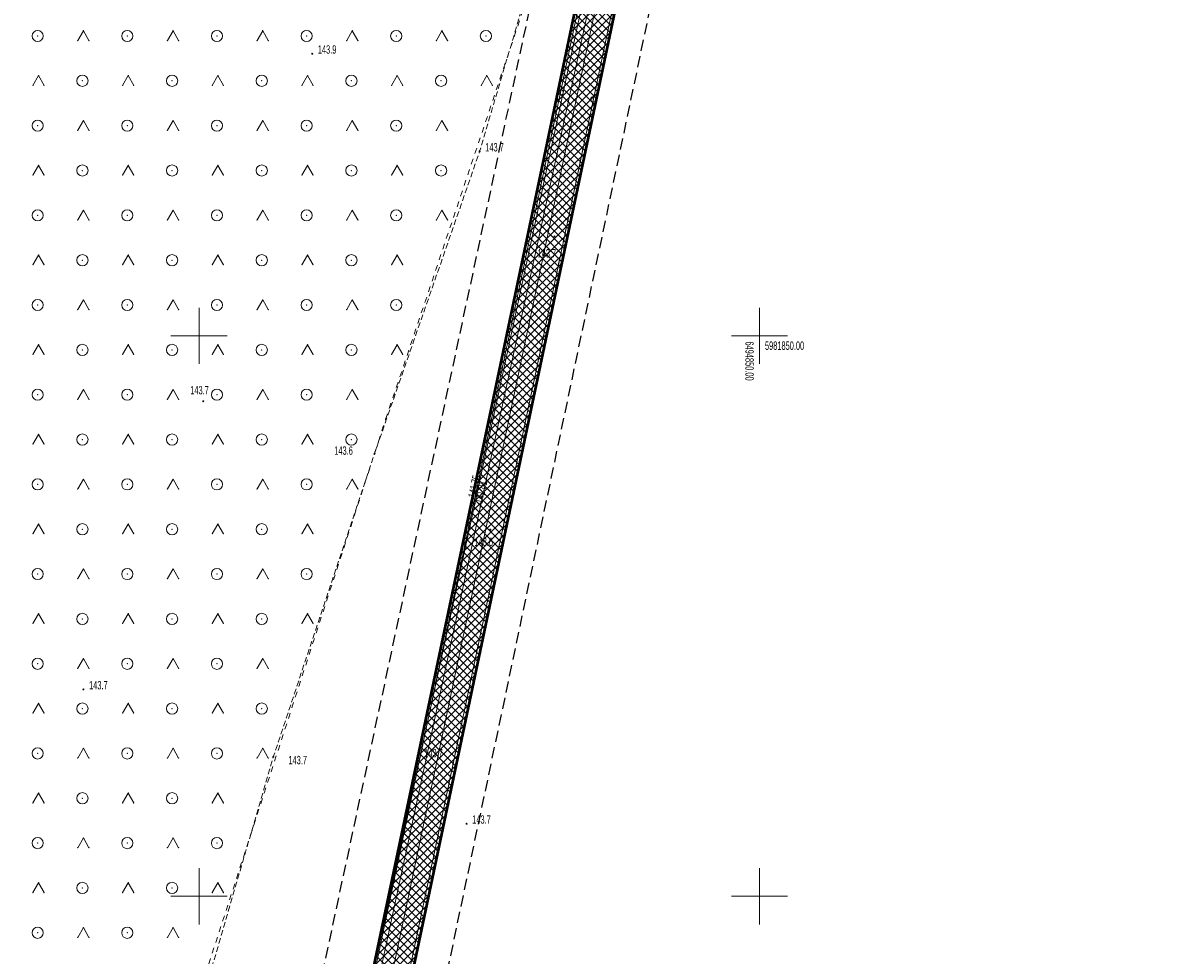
# Model space of a CAD drawing. Extents: x 6456700 to 6518119, y 5963420 to 5980059.
# Tile 102 of 256: x 6512053 to 6512155, y 5965344 to 5965427. Entities that reach past the tile are written whole.
import ezdxf
from ezdxf.enums import TextEntityAlignment as Align

# ---------------------------------------------------------------- set-up
doc = ezdxf.new("R2010")
doc.units = 0
doc.header["$MEASUREMENT"] = 0
for name, pattern in [('L_0_03', [1, 0.5, -0.5]), ('L_0_04', [1.5, 1, -0.5]), ('L_0_5A', [0.75, 0.5, -0.25])]:
    doc.linetypes.add(name, pattern=pattern)
doc.layers.get('0').update_dxf_attribs({"color": 2, "linetype": 'CONTINUOUS', "lineweight": 5})
for name, color, linetype, lineweight in [('18mm Kreska ciągła', 7, 'CONTINUOUS', 18), ('202_punkt_graniczny', 7, 'CONTINUOUS', 18), ('218_kontur_uzytku_gruntowego', 96, 'L_0_03', 18), ('219_dzialka_ewidencyjna', 7, 'CONTINUOUS', 18), ('50mm Kreska ciągła', 7, 'CONTINUOUS', 50), ('9mm Kreska ciągła', 252, 'CONTINUOUS', 9), ('pikieta_naturalna', 7, 'CONTINUOUS', 18), ('pikieta_naturalna_Atr2', 7, 'CONTINUOUS', 18), ('przewod_kanalizacyjny', 7, 'CONTINUOUS', 18), ('przewod_wodociagowy', 7, 'CONTINUOUS', 18), ('rzedna', 7, 'CONTINUOUS', 18), ('rzedna_Atr2', 7, 'CONTINUOUS', 18), ('siatka_krzyrzy', 7, 'CONTINUOUS', 18), ('teren_zalesiony', 7, 'CONTINUOUS', 18), ('Zakres', 7, 'CONTINUOUS', 18)]:
    doc.layers.add(name, color=color, linetype=linetype, lineweight=lineweight)
doc.styles.get("Standard").update_dxf_attribs({"font": 'txt', "width": 0.75})

# ---------------------------------------------------------------- blocks, each defined once
blk = doc.blocks.new('mdcp_nowa')
at = {"layer": 'pikieta_naturalna', "linetype": 'Continuous', "lineweight": 18}
for points in [[(6494810.1, 5981875.12, 1), (6494810.1, 5981875.21, 1)], [(6494825.04, 5981866.41, 1), (6494825.04, 5981866.5, 1)], [(6494831.71, 5981858.83, 1), (6494831.71, 5981858.92, 1)], [(6494800.38, 5981844.12, 1), (6494800.38, 5981844.21, 1)], [(6494815.66, 5981839.45, 1), (6494815.66, 5981839.54, 1)], [(6494826, 5981832.67, 1), (6494826, 5981832.75, 1)], [(6494789.69, 5981818.42, 1), (6494789.69, 5981818.5, 1)], [(6494821.73, 5981813.96, 1), (6494821.73, 5981814.04, 1)], [(6494806.63, 5981812.39, 1), (6494806.63, 5981812.49, 1)], [(6494823.88, 5981806.44, 1), (6494823.88, 5981806.53, 1)]]:
    blk.add_hatch(color=18, dxfattribs=at).paths.add_polyline_path(points)
at = {"layer": 'rzedna', "linetype": 'Continuous', "lineweight": 18}
for points in [[(6494824.61, 5981834.97, 1), (6494824.61, 5981835.06, 1)], [(6494825.12, 5981834.75, 1), (6494825.12, 5981834.84, 1)]]:
    blk.add_hatch(color=18, dxfattribs=at).paths.add_polyline_path(points)
at = {"layer": '202_punkt_graniczny', "color": 7, "linetype": 'Continuous', "lineweight": 18}
for centre in [(6494832.25, 5981871.72), (6494835.19, 5981871.1)]:
    blk.add_circle(centre, 0.25, dxfattribs=at)
at = {"layer": '202_punkt_graniczny'}
for p in [(6494832.25, 5981871.72), (6494835.19, 5981871.1)]:
    blk.add_point(p, dxfattribs=at)
at = {"layer": '218_kontur_uzytku_gruntowego', "lineweight": 18, "flags": 128}
for points in [[(6494832.25, 5981871.72), (6494852.75, 5981969.52)], [(6494835.19, 5981871.1), (6494855.79, 5981969.03)], [(6494816.65, 5981842.56), (6494835.32, 5981898.1)], [(6494811.59, 5981773.88), (6494832.25, 5981871.72)], [(6494814.53, 5981773.26), (6494835.19, 5981871.1)], [(6494795, 5981775.91), (6494816.65, 5981842.56)]]:
    blk.add_lwpolyline(points, dxfattribs=at)
at = {"layer": '218_kontur_uzytku_gruntowego'}
for p in [(6494832.25, 5981871.72), (6494832.25, 5981871.72), (6494832.25, 5981871.72), (6494832.25, 5981871.72), (6494835.19, 5981871.1), (6494835.19, 5981871.1), (6494835.19, 5981871.1), (6494835.19, 5981871.1), (6494816.65, 5981842.56), (6494816.65, 5981842.56), (6494816.65, 5981842.56), (6494816.65, 5981842.56)]:
    blk.add_point(p, dxfattribs=at)
at = {"layer": '219_dzialka_ewidencyjna', "color": 3, "linetype": 'Continuous', "lineweight": 18, "flags": 128}
for points in [[(6494852.75, 5981969.52), (6494832.25, 5981871.72)], [(6494855.79, 5981969.03), (6494835.19, 5981871.1)], [(6494811.59, 5981773.88), (6494832.25, 5981871.72)], [(6494814.53, 5981773.26), (6494835.19, 5981871.1)]]:
    blk.add_lwpolyline(points, dxfattribs=at)
at = {"layer": '219_dzialka_ewidencyjna', "color": 3}
for p in [(6494832.25, 5981871.72), (6494832.25, 5981871.72), (6494835.19, 5981871.1), (6494835.19, 5981871.1)]:
    blk.add_point(p, dxfattribs=at)
at = {"layer": 'pikieta_naturalna', "color": 7, "linetype": 'Continuous', "lineweight": 18}
for centre in [(6494810.1, 5981875.17), (6494825.04, 5981866.45), (6494831.71, 5981858.87), (6494800.38, 5981844.16), (6494815.66, 5981839.49), (6494826, 5981832.71), (6494789.69, 5981818.46), (6494821.73, 5981814), (6494806.63, 5981812.44), (6494823.88, 5981806.48)]:
    blk.add_circle(centre, 0.045, dxfattribs=at)
at = {"layer": 'pikieta_naturalna'}
for p in [(6494810.1, 5981875.17), (6494825.04, 5981866.45), (6494831.71, 5981858.87), (6494800.38, 5981844.16), (6494815.66, 5981839.49), (6494826, 5981832.71), (6494789.69, 5981818.46), (6494821.73, 5981814), (6494806.63, 5981812.44), (6494823.88, 5981806.48)]:
    blk.add_point(p, dxfattribs=at)
at = {"layer": 'przewod_kanalizacyjny', "color": 34, "linetype": 'Continuous', "lineweight": 18, "flags": 128}
blk.add_lwpolyline([(6494710.02, 5981224.59), (6494712.73, 5981299.13), (6494714.74, 5981309.22), (6494725.45, 5981361.32), (6494736.71, 5981416.58), (6494748.57, 5981474.51), (6494759.64, 5981528.56), (6494769.33, 5981575.9), (6494780.23, 5981628.88), (6494789.56, 5981673.48), (6494801.12, 5981726.88), (6494812.93, 5981781.06), (6494824.61, 5981835.02), (6494837.01, 5981892.75), (6494849.07, 5981948.89), (6494861.07, 5982003.73), (6494867.35, 5982032.39), (6494874.85, 5982069.31)], dxfattribs=at)
at = {"layer": 'przewod_kanalizacyjny'}
blk.add_point((6494824.61, 5981835.02), dxfattribs=at)
at = {"layer": 'przewod_wodociagowy', "color": 5, "linetype": 'Continuous', "lineweight": 18, "flags": 128}
blk.add_lwpolyline([(6494892.06, 5982140.59), (6494877.83, 5982080.71), (6494875.47, 5982069.24), (6494867.82, 5982032.34), (6494861.63, 5982003.58), (6494849.58, 5981948.68), (6494837.65, 5981892.5), (6494825.12, 5981834.8), (6494813.48, 5981780.79), (6494801.71, 5981726.67), (6494790.16, 5981673.27), (6494780.64, 5981628.68), (6494769.72, 5981575.76), (6494760.13, 5981528.44), (6494749.03, 5981474.44), (6494737.27, 5981416.53), (6494726.02, 5981361.28), (6494715.35, 5981309.09), (6494713.3, 5981298.99), (6494710.89, 5981224.49)], dxfattribs=at)
at = {"layer": 'przewod_wodociagowy'}
blk.add_point((6494825.12, 5981834.8), dxfattribs=at)
at = {"layer": 'rzedna', "color": 7, "linetype": 'Continuous', "lineweight": 18}
for centre in [(6494824.61, 5981835.02), (6494825.12, 5981834.8)]:
    blk.add_circle(centre, 0.045, dxfattribs=at)
at = {"layer": 'rzedna'}
for p in [(6494824.61, 5981835.02), (6494825.12, 5981834.8)]:
    blk.add_point(p, dxfattribs=at)
at = {"layer": 'siatka_krzyrzy', "linetype": 'Continuous', "lineweight": 18, "flags": 128}
for points in [[(6494800, 5981847.5), (6494800, 5981852.5)], [(6494850, 5981847.5), (6494850, 5981852.5)], [(6494797.5, 5981850), (6494802.5, 5981850)], [(6494847.5, 5981850), (6494852.5, 5981850)], [(6494800, 5981797.5), (6494800, 5981802.5)], [(6494850, 5981797.5), (6494850, 5981802.5)], [(6494797.5, 5981800), (6494802.5, 5981800)], [(6494847.5, 5981800), (6494852.5, 5981800)]]:
    blk.add_lwpolyline(points, dxfattribs=at)
at = {"layer": 'teren_zalesiony', "color": 7, "linetype": 'L_0_5A', "lineweight": 18, "flags": 128}
blk.add_lwpolyline([(6494749.04, 5981637.69), (6494755.66, 5981670.01), (6494737.46, 5981764.28), (6494737.16, 5981791.3), (6494749.04, 5981852.67), (6494764.75, 5981913.45), (6494775.9, 5981961.48), (6494777.87, 5981989.51), (6494783.45, 5982011.84), (6494839.49, 5982122.69), (6494841.39, 5982126.46), (6494851.65, 5982122.44), (6494855, 5982121.3), (6494865.72, 5982117.22), (6494882.84, 5982111.12), (6494875.44, 5982082.97), (6494872.69, 5982068.07), (6494858.39, 5982010.52), (6494853.7, 5981995.39), (6494844.87, 5981972.24), (6494839.8, 5981948.29), (6494834.59, 5981918.29), (6494833.67, 5981895.64), (6494825.04, 5981866.45), (6494815.66, 5981839.49), (6494806.63, 5981812.44), (6494796.98, 5981779.38), (6494788.24, 5981753.69), (6494779.47, 5981722.59), (6494776.56, 5981704.35), (6494773.52, 5981676.05), (6494771.09, 5981650.72), (6494766.1, 5981631.37), (6494758.67, 5981613.63), (6494743.13, 5981581.66), (6494718.51, 5981591.3), (6494736.43, 5981613.92)], close=True, dxfattribs=at)
at = {"layer": 'teren_zalesiony', "color": 7, "linetype": 'Continuous', "lineweight": 18, "flags": 128}
for points in [[(6494789.18, 5981876.34), (6494789.68, 5981877.21)], [(6494789.68, 5981877.21), (6494790.18, 5981876.34)], [(6494797.18, 5981876.34), (6494797.68, 5981877.21)], [(6494797.68, 5981877.21), (6494798.18, 5981876.34)], [(6494805.18, 5981876.34), (6494805.68, 5981877.21)], [(6494805.68, 5981877.21), (6494806.18, 5981876.34)], [(6494813.18, 5981876.34), (6494813.68, 5981877.21)], [(6494813.68, 5981877.21), (6494814.18, 5981876.34)], [(6494821.18, 5981876.34), (6494821.68, 5981877.21)], [(6494821.68, 5981877.21), (6494822.18, 5981876.34)], [(6494785.18, 5981872.34), (6494785.68, 5981873.21)], [(6494785.68, 5981873.21), (6494786.18, 5981872.34)], [(6494793.18, 5981872.34), (6494793.68, 5981873.21)], [(6494793.68, 5981873.21), (6494794.18, 5981872.34)], [(6494801.18, 5981872.34), (6494801.68, 5981873.21)], [(6494801.68, 5981873.21), (6494802.18, 5981872.34)], [(6494809.18, 5981872.34), (6494809.68, 5981873.21)], [(6494809.68, 5981873.21), (6494810.18, 5981872.34)], [(6494817.18, 5981872.34), (6494817.68, 5981873.21)], [(6494817.68, 5981873.21), (6494818.18, 5981872.34)], [(6494825.18, 5981872.34), (6494825.68, 5981873.21)], [(6494825.68, 5981873.21), (6494826.18, 5981872.34)], [(6494789.18, 5981868.34), (6494789.68, 5981869.21)], [(6494789.68, 5981869.21), (6494790.18, 5981868.34)], [(6494797.18, 5981868.34), (6494797.68, 5981869.21)], [(6494797.68, 5981869.21), (6494798.18, 5981868.34)], [(6494805.18, 5981868.34), (6494805.68, 5981869.21)], [(6494805.68, 5981869.21), (6494806.18, 5981868.34)], [(6494813.18, 5981868.34), (6494813.68, 5981869.21)], [(6494813.68, 5981869.21), (6494814.18, 5981868.34)], [(6494821.18, 5981868.34), (6494821.68, 5981869.21)], [(6494821.68, 5981869.21), (6494822.18, 5981868.34)], [(6494785.18, 5981864.34), (6494785.68, 5981865.21)], [(6494785.68, 5981865.21), (6494786.18, 5981864.34)], [(6494793.18, 5981864.34), (6494793.68, 5981865.21)], [(6494793.68, 5981865.21), (6494794.18, 5981864.34)], [(6494801.18, 5981864.34), (6494801.68, 5981865.21)], [(6494801.68, 5981865.21), (6494802.18, 5981864.34)], [(6494809.18, 5981864.34), (6494809.68, 5981865.21)], [(6494809.68, 5981865.21), (6494810.18, 5981864.34)], [(6494817.18, 5981864.34), (6494817.68, 5981865.21)], [(6494817.68, 5981865.21), (6494818.18, 5981864.34)], [(6494789.18, 5981860.34), (6494789.68, 5981861.21)], [(6494789.68, 5981861.21), (6494790.18, 5981860.34)], [(6494797.18, 5981860.34), (6494797.68, 5981861.21)], [(6494797.68, 5981861.21), (6494798.18, 5981860.34)], [(6494805.18, 5981860.34), (6494805.68, 5981861.21)], [(6494805.68, 5981861.21), (6494806.18, 5981860.34)], [(6494813.18, 5981860.34), (6494813.68, 5981861.21)], [(6494813.68, 5981861.21), (6494814.18, 5981860.34)], [(6494821.18, 5981860.34), (6494821.68, 5981861.21)], [(6494821.68, 5981861.21), (6494822.18, 5981860.34)], [(6494785.18, 5981856.34), (6494785.68, 5981857.21)], [(6494785.68, 5981857.21), (6494786.18, 5981856.34)], [(6494793.18, 5981856.34), (6494793.68, 5981857.21)], [(6494793.68, 5981857.21), (6494794.18, 5981856.34)], [(6494801.18, 5981856.34), (6494801.68, 5981857.21)], [(6494801.68, 5981857.21), (6494802.18, 5981856.34)], [(6494809.18, 5981856.34), (6494809.68, 5981857.21)], [(6494809.68, 5981857.21), (6494810.18, 5981856.34)], [(6494817.18, 5981856.34), (6494817.68, 5981857.21)], [(6494817.68, 5981857.21), (6494818.18, 5981856.34)], [(6494789.18, 5981852.34), (6494789.68, 5981853.21)], [(6494789.68, 5981853.21), (6494790.18, 5981852.34)], [(6494797.18, 5981852.34), (6494797.68, 5981853.21)], [(6494797.68, 5981853.21), (6494798.18, 5981852.34)], [(6494805.18, 5981852.34), (6494805.68, 5981853.21)], [(6494805.68, 5981853.21), (6494806.18, 5981852.34)], [(6494813.18, 5981852.34), (6494813.68, 5981853.21)], [(6494813.68, 5981853.21), (6494814.18, 5981852.34)], [(6494785.18, 5981848.34), (6494785.68, 5981849.21)], [(6494785.68, 5981849.21), (6494786.18, 5981848.34)], [(6494793.18, 5981848.34), (6494793.68, 5981849.21)], [(6494793.68, 5981849.21), (6494794.18, 5981848.34)], [(6494801.18, 5981848.34), (6494801.68, 5981849.21)], [(6494801.68, 5981849.21), (6494802.18, 5981848.34)], [(6494809.18, 5981848.34), (6494809.68, 5981849.21)], [(6494809.68, 5981849.21), (6494810.18, 5981848.34)], [(6494817.18, 5981848.34), (6494817.68, 5981849.21)], [(6494817.68, 5981849.21), (6494818.18, 5981848.34)], [(6494789.18, 5981844.34), (6494789.68, 5981845.21)], [(6494789.68, 5981845.21), (6494790.18, 5981844.34)], [(6494797.18, 5981844.34), (6494797.68, 5981845.21)], [(6494797.68, 5981845.21), (6494798.18, 5981844.34)], [(6494805.18, 5981844.34), (6494805.68, 5981845.21)], [(6494805.68, 5981845.21), (6494806.18, 5981844.34)], [(6494813.18, 5981844.34), (6494813.68, 5981845.21)], [(6494813.68, 5981845.21), (6494814.18, 5981844.34)], [(6494785.18, 5981840.34), (6494785.68, 5981841.21)], [(6494785.68, 5981841.21), (6494786.18, 5981840.34)], [(6494793.18, 5981840.34), (6494793.68, 5981841.21)], [(6494793.68, 5981841.21), (6494794.18, 5981840.34)], [(6494801.18, 5981840.34), (6494801.68, 5981841.21)], [(6494801.68, 5981841.21), (6494802.18, 5981840.34)], [(6494809.18, 5981840.34), (6494809.68, 5981841.21)], [(6494809.68, 5981841.21), (6494810.18, 5981840.34)], [(6494789.18, 5981836.34), (6494789.68, 5981837.21)], [(6494789.68, 5981837.21), (6494790.18, 5981836.34)], [(6494797.18, 5981836.34), (6494797.68, 5981837.21)], [(6494797.68, 5981837.21), (6494798.18, 5981836.34)], [(6494805.18, 5981836.34), (6494805.68, 5981837.21)], [(6494805.68, 5981837.21), (6494806.18, 5981836.34)], [(6494813.18, 5981836.34), (6494813.68, 5981837.21)], [(6494813.68, 5981837.21), (6494814.18, 5981836.34)], [(6494785.18, 5981832.34), (6494785.68, 5981833.21)], [(6494785.68, 5981833.21), (6494786.18, 5981832.34)], [(6494793.18, 5981832.34), (6494793.68, 5981833.21)], [(6494793.68, 5981833.21), (6494794.18, 5981832.34)], [(6494801.18, 5981832.34), (6494801.68, 5981833.21)], [(6494801.68, 5981833.21), (6494802.18, 5981832.34)], [(6494809.18, 5981832.34), (6494809.68, 5981833.21)], [(6494809.68, 5981833.21), (6494810.18, 5981832.34)], [(6494789.18, 5981828.34), (6494789.68, 5981829.21)], [(6494789.68, 5981829.21), (6494790.18, 5981828.34)], [(6494797.18, 5981828.34), (6494797.68, 5981829.21)], [(6494797.68, 5981829.21), (6494798.18, 5981828.34)], [(6494805.18, 5981828.34), (6494805.68, 5981829.21)], [(6494805.68, 5981829.21), (6494806.18, 5981828.34)], [(6494785.18, 5981824.34), (6494785.68, 5981825.21)], [(6494785.68, 5981825.21), (6494786.18, 5981824.34)], [(6494793.18, 5981824.34), (6494793.68, 5981825.21)], [(6494793.68, 5981825.21), (6494794.18, 5981824.34)], [(6494801.18, 5981824.34), (6494801.68, 5981825.21)], [(6494801.68, 5981825.21), (6494802.18, 5981824.34)], [(6494809.18, 5981824.34), (6494809.68, 5981825.21)], [(6494809.68, 5981825.21), (6494810.18, 5981824.34)], [(6494789.18, 5981820.34), (6494789.68, 5981821.21)], [(6494789.68, 5981821.21), (6494790.18, 5981820.34)], [(6494797.18, 5981820.34), (6494797.68, 5981821.21)], [(6494797.68, 5981821.21), (6494798.18, 5981820.34)], [(6494805.18, 5981820.34), (6494805.68, 5981821.21)], [(6494805.68, 5981821.21), (6494806.18, 5981820.34)], [(6494785.18, 5981816.34), (6494785.68, 5981817.21)], [(6494785.68, 5981817.21), (6494786.18, 5981816.34)], [(6494793.18, 5981816.34), (6494793.68, 5981817.21)], [(6494793.68, 5981817.21), (6494794.18, 5981816.34)], [(6494801.18, 5981816.34), (6494801.68, 5981817.21)], [(6494801.68, 5981817.21), (6494802.18, 5981816.34)], [(6494789.18, 5981812.34), (6494789.68, 5981813.21)], [(6494789.68, 5981813.21), (6494790.18, 5981812.34)], [(6494797.18, 5981812.34), (6494797.68, 5981813.21)], [(6494797.68, 5981813.21), (6494798.18, 5981812.34)], [(6494805.18, 5981812.34), (6494805.68, 5981813.21)], [(6494805.68, 5981813.21), (6494806.18, 5981812.34)], [(6494785.18, 5981808.34), (6494785.68, 5981809.21)], [(6494785.68, 5981809.21), (6494786.18, 5981808.34)], [(6494793.18, 5981808.34), (6494793.68, 5981809.21)], [(6494793.68, 5981809.21), (6494794.18, 5981808.34)], [(6494801.18, 5981808.34), (6494801.68, 5981809.21)], [(6494801.68, 5981809.21), (6494802.18, 5981808.34)], [(6494789.18, 5981804.34), (6494789.68, 5981805.21)], [(6494789.68, 5981805.21), (6494790.18, 5981804.34)], [(6494797.18, 5981804.34), (6494797.68, 5981805.21)], [(6494797.68, 5981805.21), (6494798.18, 5981804.34)], [(6494785.18, 5981800.34), (6494785.68, 5981801.21)], [(6494785.68, 5981801.21), (6494786.18, 5981800.34)], [(6494793.18, 5981800.34), (6494793.68, 5981801.21)], [(6494793.68, 5981801.21), (6494794.18, 5981800.34)], [(6494801.18, 5981800.34), (6494801.68, 5981801.21)], [(6494801.68, 5981801.21), (6494802.18, 5981800.34)], [(6494789.18, 5981796.34), (6494789.68, 5981797.21)], [(6494789.68, 5981797.21), (6494790.18, 5981796.34)], [(6494797.18, 5981796.34), (6494797.68, 5981797.21)], [(6494797.68, 5981797.21), (6494798.18, 5981796.34)]]:
    blk.add_lwpolyline(points, dxfattribs=at)
at = {"layer": 'teren_zalesiony', "color": 7, "linetype": 'Continuous', "lineweight": 18}
for centre in [(6494785.6, 5981876.75), (6494793.6, 5981876.75), (6494801.6, 5981876.75), (6494809.6, 5981876.75), (6494817.6, 5981876.75), (6494825.6, 5981876.75), (6494789.6, 5981872.75), (6494797.6, 5981872.75), (6494805.6, 5981872.75), (6494813.6, 5981872.75), (6494821.6, 5981872.75), (6494785.6, 5981868.75), (6494793.6, 5981868.75), (6494801.6, 5981868.75), (6494809.6, 5981868.75), (6494817.6, 5981868.75), (6494789.6, 5981864.75), (6494797.6, 5981864.75), (6494805.6, 5981864.75), (6494813.6, 5981864.75), (6494821.6, 5981864.75), (6494785.6, 5981860.75), (6494793.6, 5981860.75), (6494801.6, 5981860.75), (6494809.6, 5981860.75), (6494817.6, 5981860.75), (6494789.6, 5981856.75), (6494797.6, 5981856.75), (6494805.6, 5981856.75), (6494813.6, 5981856.75), (6494785.6, 5981852.75), (6494793.6, 5981852.75), (6494801.6, 5981852.75), (6494809.6, 5981852.75), (6494817.6, 5981852.75), (6494789.6, 5981848.75), (6494797.6, 5981848.75), (6494805.6, 5981848.75), (6494813.6, 5981848.75), (6494785.6, 5981844.75), (6494793.6, 5981844.75), (6494801.6, 5981844.75), (6494809.6, 5981844.75), (6494789.6, 5981840.75), (6494797.6, 5981840.75), (6494805.6, 5981840.75), (6494813.6, 5981840.75), (6494785.6, 5981836.75), (6494793.6, 5981836.75), (6494801.6, 5981836.75), (6494809.6, 5981836.75), (6494789.6, 5981832.75), (6494797.6, 5981832.75), (6494805.6, 5981832.75), (6494785.6, 5981828.75), (6494793.6, 5981828.75), (6494801.6, 5981828.75), (6494809.6, 5981828.75), (6494789.6, 5981824.75), (6494797.6, 5981824.75), (6494805.6, 5981824.75), (6494785.6, 5981820.75), (6494793.6, 5981820.75), (6494801.6, 5981820.75), (6494789.6, 5981816.75), (6494797.6, 5981816.75), (6494805.6, 5981816.75), (6494785.6, 5981812.75), (6494793.6, 5981812.75), (6494801.6, 5981812.75), (6494789.6, 5981808.75), (6494797.6, 5981808.75), (6494785.6, 5981804.75), (6494793.6, 5981804.75), (6494801.6, 5981804.75), (6494789.6, 5981800.75), (6494797.6, 5981800.75), (6494785.6, 5981796.75), (6494793.6, 5981796.75)]:
    blk.add_circle(centre, 0.5, dxfattribs=at)
at = {"layer": 'teren_zalesiony'}
for p in [(6494785.6, 5981876.75), (6494789.68, 5981877.21), (6494789.68, 5981877.21), (6494793.6, 5981876.75), (6494797.68, 5981877.21), (6494797.68, 5981877.21), (6494801.6, 5981876.75), (6494805.68, 5981877.21), (6494805.68, 5981877.21), (6494809.6, 5981876.75), (6494813.68, 5981877.21), (6494813.68, 5981877.21), (6494817.6, 5981876.75), (6494821.68, 5981877.21), (6494821.68, 5981877.21), (6494825.6, 5981876.75), (6494789.18, 5981876.34), (6494790.18, 5981876.34), (6494797.18, 5981876.34), (6494798.18, 5981876.34), (6494805.18, 5981876.34), (6494806.18, 5981876.34), (6494813.18, 5981876.34), (6494814.18, 5981876.34), (6494821.18, 5981876.34), (6494822.18, 5981876.34), (6494785.68, 5981873.21), (6494785.68, 5981873.21), (6494789.6, 5981872.75), (6494793.68, 5981873.21), (6494793.68, 5981873.21), (6494797.6, 5981872.75), (6494801.68, 5981873.21), (6494801.68, 5981873.21), (6494805.6, 5981872.75), (6494809.68, 5981873.21), (6494809.68, 5981873.21), (6494813.6, 5981872.75), (6494817.68, 5981873.21), (6494817.68, 5981873.21), (6494821.6, 5981872.75), (6494825.68, 5981873.21), (6494825.68, 5981873.21), (6494785.18, 5981872.34), (6494786.18, 5981872.34), (6494793.18, 5981872.34), (6494794.18, 5981872.34), (6494801.18, 5981872.34), (6494802.18, 5981872.34), (6494809.18, 5981872.34), (6494810.18, 5981872.34), (6494817.18, 5981872.34), (6494818.18, 5981872.34), (6494825.18, 5981872.34), (6494826.18, 5981872.34), (6494785.6, 5981868.75), (6494789.68, 5981869.21), (6494789.68, 5981869.21), (6494793.6, 5981868.75), (6494797.68, 5981869.21), (6494797.68, 5981869.21), (6494801.6, 5981868.75), (6494805.68, 5981869.21), (6494805.68, 5981869.21), (6494809.6, 5981868.75), (6494813.68, 5981869.21), (6494813.68, 5981869.21), (6494817.6, 5981868.75), (6494821.68, 5981869.21), (6494821.68, 5981869.21), (6494789.18, 5981868.34), (6494790.18, 5981868.34), (6494797.18, 5981868.34), (6494798.18, 5981868.34), (6494805.18, 5981868.34), (6494806.18, 5981868.34), (6494813.18, 5981868.34), (6494814.18, 5981868.34), (6494821.18, 5981868.34), (6494822.18, 5981868.34), (6494825.04, 5981866.45), (6494785.68, 5981865.21), (6494785.68, 5981865.21), (6494789.6, 5981864.75), (6494793.68, 5981865.21), (6494793.68, 5981865.21), (6494797.6, 5981864.75), (6494801.68, 5981865.21), (6494801.68, 5981865.21), (6494805.6, 5981864.75), (6494809.68, 5981865.21), (6494809.68, 5981865.21), (6494813.6, 5981864.75), (6494817.68, 5981865.21), (6494817.68, 5981865.21), (6494821.6, 5981864.75), (6494785.18, 5981864.34), (6494786.18, 5981864.34), (6494793.18, 5981864.34), (6494794.18, 5981864.34), (6494801.18, 5981864.34), (6494802.18, 5981864.34), (6494809.18, 5981864.34), (6494810.18, 5981864.34), (6494817.18, 5981864.34), (6494818.18, 5981864.34), (6494785.6, 5981860.75), (6494789.18, 5981860.34), (6494789.68, 5981861.21), (6494789.68, 5981861.21), (6494790.18, 5981860.34), (6494793.6, 5981860.75), (6494797.18, 5981860.34), (6494797.68, 5981861.21), (6494797.68, 5981861.21), (6494798.18, 5981860.34), (6494801.6, 5981860.75), (6494805.18, 5981860.34), (6494805.68, 5981861.21), (6494805.68, 5981861.21), (6494806.18, 5981860.34), (6494809.6, 5981860.75), (6494813.18, 5981860.34), (6494813.68, 5981861.21), (6494813.68, 5981861.21), (6494814.18, 5981860.34), (6494817.6, 5981860.75), (6494821.18, 5981860.34), (6494821.68, 5981861.21), (6494821.68, 5981861.21), (6494822.18, 5981860.34), (6494785.18, 5981856.34), (6494785.68, 5981857.21), (6494785.68, 5981857.21), (6494786.18, 5981856.34), (6494789.6, 5981856.75), (6494793.18, 5981856.34), (6494793.68, 5981857.21), (6494793.68, 5981857.21), (6494794.18, 5981856.34), (6494797.6, 5981856.75), (6494801.18, 5981856.34), (6494801.68, 5981857.21), (6494801.68, 5981857.21), (6494802.18, 5981856.34), (6494805.6, 5981856.75), (6494809.18, 5981856.34), (6494809.68, 5981857.21), (6494809.68, 5981857.21), (6494810.18, 5981856.34), (6494813.6, 5981856.75), (6494817.18, 5981856.34), (6494817.68, 5981857.21), (6494817.68, 5981857.21), (6494818.18, 5981856.34), (6494785.6, 5981852.75), (6494789.18, 5981852.34), (6494789.68, 5981853.21), (6494789.68, 5981853.21), (6494790.18, 5981852.34), (6494793.6, 5981852.75), (6494797.18, 5981852.34), (6494797.68, 5981853.21), (6494797.68, 5981853.21), (6494798.18, 5981852.34), (6494801.6, 5981852.75), (6494805.18, 5981852.34), (6494805.68, 5981853.21), (6494805.68, 5981853.21), (6494806.18, 5981852.34), (6494809.6, 5981852.75), (6494813.18, 5981852.34), (6494813.68, 5981853.21), (6494813.68, 5981853.21), (6494814.18, 5981852.34), (6494817.6, 5981852.75), (6494785.68, 5981849.21), (6494785.68, 5981849.21), (6494793.68, 5981849.21), (6494793.68, 5981849.21), (6494801.68, 5981849.21), (6494801.68, 5981849.21), (6494809.68, 5981849.21), (6494809.68, 5981849.21), (6494817.68, 5981849.21), (6494817.68, 5981849.21), (6494785.18, 5981848.34), (6494786.18, 5981848.34), (6494789.6, 5981848.75), (6494793.18, 5981848.34), (6494794.18, 5981848.34), (6494797.6, 5981848.75), (6494801.18, 5981848.34), (6494802.18, 5981848.34), (6494805.6, 5981848.75), (6494809.18, 5981848.34), (6494810.18, 5981848.34), (6494813.6, 5981848.75), (6494817.18, 5981848.34), (6494818.18, 5981848.34), (6494789.68, 5981845.21), (6494789.68, 5981845.21), (6494797.68, 5981845.21), (6494797.68, 5981845.21), (6494805.68, 5981845.21), (6494805.68, 5981845.21), (6494813.68, 5981845.21), (6494813.68, 5981845.21), (6494785.6, 5981844.75), (6494789.18, 5981844.34), (6494790.18, 5981844.34), (6494793.6, 5981844.75), (6494797.18, 5981844.34), (6494798.18, 5981844.34), (6494801.6, 5981844.75), (6494805.18, 5981844.34), (6494806.18, 5981844.34), (6494809.6, 5981844.75), (6494813.18, 5981844.34), (6494814.18, 5981844.34), (6494785.68, 5981841.21), (6494785.68, 5981841.21), (6494793.68, 5981841.21), (6494793.68, 5981841.21), (6494801.68, 5981841.21), (6494801.68, 5981841.21), (6494809.68, 5981841.21), (6494809.68, 5981841.21), (6494785.18, 5981840.34), (6494786.18, 5981840.34), (6494789.6, 5981840.75), (6494793.18, 5981840.34), (6494794.18, 5981840.34), (6494797.6, 5981840.75), (6494801.18, 5981840.34), (6494802.18, 5981840.34), (6494805.6, 5981840.75), (6494809.18, 5981840.34), (6494810.18, 5981840.34), (6494813.6, 5981840.75), (6494815.66, 5981839.49), (6494789.68, 5981837.21), (6494789.68, 5981837.21), (6494797.68, 5981837.21), (6494797.68, 5981837.21), (6494805.68, 5981837.21), (6494805.68, 5981837.21), (6494813.68, 5981837.21), (6494813.68, 5981837.21), (6494785.6, 5981836.75), (6494789.18, 5981836.34), (6494790.18, 5981836.34), (6494793.6, 5981836.75), (6494797.18, 5981836.34), (6494798.18, 5981836.34), (6494801.6, 5981836.75), (6494805.18, 5981836.34), (6494806.18, 5981836.34), (6494809.6, 5981836.75), (6494813.18, 5981836.34), (6494814.18, 5981836.34), (6494785.68, 5981833.21), (6494785.68, 5981833.21), (6494793.68, 5981833.21), (6494793.68, 5981833.21), (6494801.68, 5981833.21), (6494801.68, 5981833.21), (6494809.68, 5981833.21), (6494809.68, 5981833.21), (6494785.18, 5981832.34), (6494786.18, 5981832.34), (6494789.6, 5981832.75), (6494793.18, 5981832.34), (6494794.18, 5981832.34), (6494797.6, 5981832.75), (6494801.18, 5981832.34), (6494802.18, 5981832.34), (6494805.6, 5981832.75), (6494809.18, 5981832.34), (6494810.18, 5981832.34), (6494789.68, 5981829.21), (6494789.68, 5981829.21), (6494797.68, 5981829.21), (6494797.68, 5981829.21), (6494805.68, 5981829.21), (6494805.68, 5981829.21), (6494785.6, 5981828.75), (6494789.18, 5981828.34), (6494790.18, 5981828.34), (6494793.6, 5981828.75), (6494797.18, 5981828.34), (6494798.18, 5981828.34), (6494801.6, 5981828.75), (6494805.18, 5981828.34), (6494806.18, 5981828.34), (6494809.6, 5981828.75), (6494785.68, 5981825.21), (6494785.68, 5981825.21), (6494793.68, 5981825.21), (6494793.68, 5981825.21), (6494801.68, 5981825.21), (6494801.68, 5981825.21), (6494809.68, 5981825.21), (6494809.68, 5981825.21), (6494785.18, 5981824.34), (6494786.18, 5981824.34), (6494789.6, 5981824.75), (6494793.18, 5981824.34), (6494794.18, 5981824.34), (6494797.6, 5981824.75), (6494801.18, 5981824.34), (6494802.18, 5981824.34), (6494805.6, 5981824.75), (6494809.18, 5981824.34), (6494810.18, 5981824.34), (6494785.6, 5981820.75), (6494789.68, 5981821.21), (6494789.68, 5981821.21), (6494793.6, 5981820.75), (6494797.68, 5981821.21), (6494797.68, 5981821.21), (6494801.6, 5981820.75), (6494805.68, 5981821.21), (6494805.68, 5981821.21), (6494789.18, 5981820.34), (6494790.18, 5981820.34), (6494797.18, 5981820.34), (6494798.18, 5981820.34), (6494805.18, 5981820.34), (6494806.18, 5981820.34), (6494785.68, 5981817.21), (6494785.68, 5981817.21), (6494789.6, 5981816.75), (6494793.68, 5981817.21), (6494793.68, 5981817.21), (6494797.6, 5981816.75), (6494801.68, 5981817.21), (6494801.68, 5981817.21), (6494805.6, 5981816.75), (6494785.18, 5981816.34), (6494786.18, 5981816.34), (6494793.18, 5981816.34), (6494794.18, 5981816.34), (6494801.18, 5981816.34), (6494802.18, 5981816.34), (6494785.6, 5981812.75), (6494789.68, 5981813.21), (6494789.68, 5981813.21), (6494793.6, 5981812.75), (6494797.68, 5981813.21), (6494797.68, 5981813.21), (6494801.6, 5981812.75), (6494805.68, 5981813.21), (6494805.68, 5981813.21), (6494789.18, 5981812.34), (6494790.18, 5981812.34), (6494797.18, 5981812.34), (6494798.18, 5981812.34), (6494805.18, 5981812.34), (6494806.18, 5981812.34), (6494806.63, 5981812.44), (6494785.68, 5981809.21), (6494785.68, 5981809.21), (6494789.6, 5981808.75), (6494793.68, 5981809.21), (6494793.68, 5981809.21), (6494797.6, 5981808.75), (6494801.68, 5981809.21), (6494801.68, 5981809.21), (6494785.18, 5981808.34), (6494786.18, 5981808.34), (6494793.18, 5981808.34), (6494794.18, 5981808.34), (6494801.18, 5981808.34), (6494802.18, 5981808.34), (6494785.6, 5981804.75), (6494789.68, 5981805.21), (6494789.68, 5981805.21), (6494793.6, 5981804.75), (6494797.68, 5981805.21), (6494797.68, 5981805.21), (6494801.6, 5981804.75), (6494789.18, 5981804.34), (6494790.18, 5981804.34), (6494797.18, 5981804.34), (6494798.18, 5981804.34), (6494785.68, 5981801.21), (6494785.68, 5981801.21), (6494789.6, 5981800.75), (6494793.68, 5981801.21), (6494793.68, 5981801.21), (6494797.6, 5981800.75), (6494801.68, 5981801.21), (6494801.68, 5981801.21), (6494785.18, 5981800.34), (6494786.18, 5981800.34), (6494793.18, 5981800.34), (6494794.18, 5981800.34), (6494801.18, 5981800.34), (6494802.18, 5981800.34), (6494785.6, 5981796.75), (6494789.18, 5981796.34), (6494789.68, 5981797.21), (6494789.68, 5981797.21), (6494790.18, 5981796.34), (6494793.6, 5981796.75), (6494797.18, 5981796.34), (6494797.68, 5981797.21), (6494797.68, 5981797.21), (6494798.18, 5981796.34)]:
    blk.add_point(p, dxfattribs=at)
at = {"layer": 'Zakres', "linetype": 'L_0_04', "lineweight": 25, "flags": 128}
blk.add_lwpolyline([(6495113.77, 5985050.22), (6495121.12, 5984877.07), (6495125.76, 5984757.87), (6495129.89, 5984649.81), (6495141.08, 5984611.3), (6495145.77, 5984544.53), (6495147.36, 5984487.27), (6495157.22, 5984392.07), (6495162.95, 5984387.45), (6495180.24, 5984384.16), (6495229.5, 5984386.61), (6495251.65, 5984373.41), (6495258.77, 5984357.12), (6495255.44, 5984330.44), (6495250.77, 5984304.39), (6495252.21, 5984282.78), (6495255.46, 5984256.45), (6495254.94, 5984238.25), (6495266.4, 5984211), (6495277.24, 5984182.33), (6495294.2, 5984133.19), (6495300.94, 5984095.37), (6495313.24, 5984037.69), (6495317.44, 5983978.18), (6495300.35, 5983922.18), (6495282.35, 5983883.38), (6495266.21, 5983862.23), (6495242.03, 5983839.67), (6495211.11, 5983816.86), (6495158.26, 5983772.66), (6495130.6, 5983651.16), (6495116.31, 5983543.43), (6495129.51, 5983346.73), (6495134.58, 5983264.71), (6495139.64, 5983186.97), (6495193.25, 5983077.94), (6495199.2, 5983041.97), (6495206.23, 5983026), (6495208.96, 5983004.88), (6495202.27, 5982979.48), (6495202.42, 5982950.13), (6495209.35, 5982897.38), (6495215.97, 5982850.34), (6495228.6, 5982809.97), (6495226.85, 5982778.82), (6495225.04, 5982750.56), (6495220.26, 5982723.37), (6495226.54, 5982679.97), (6495206.06, 5982669.48), (6495192.68, 5982657.71), (6495184.57, 5982648.65), (6495174.78, 5982624.58), (6495164.23, 5982604.61), (6495150.7, 5982588.3), (6495137.69, 5982582.43), (6495118.26, 5982573.75), (6495100.35, 5982558.42), (6495090.36, 5982544.99), (6495075.87, 5982519.06), (6495060.83, 5982499.68), (6495049.41, 5982485.49), (6495035.07, 5982459.7), (6495006.7, 5982406.64), (6494980.89, 5982351.84), (6494944.35, 5982293.29), (6494925.72, 5982250.11), (6494905.2, 5982190.37), (6494898.43, 5982153.5), (6494879.51, 5982063.89), (6494864.14, 5981992.66), (6494816.93, 5981768.61), (6494777.79, 5981577.7), (6494739.84, 5981394.72), (6494718.65, 5981297.89), (6494716.45, 5981237.31), (6494738.62, 5981208.21), (6494776.48, 5981173.06), (6494817.16, 5981137.44), (6494847.63, 5981109.8), (6494877.39, 5981077.08), (6494912.75, 5981030.55), (6494916.06, 5981014.71), (6494903.86, 5980957.01), (6494916.13, 5980953.51), (6494892.32, 5980927.59), (6494850.7, 5980858.8), (6494806.81, 5980779.89), (6494785.1, 5980753.49), (6494715.22, 5980723.29), (6494679.96, 5980686.78), (6494651.35, 5980651.29), (6494549.14, 5980683.24), (6494511.84, 5980659.66), (6494443.61, 5980630.33), (6494428.78, 5980598.6), (6494431.58, 5980579.46), (6494420.56, 5980549.76), (6494416.45, 5980528.2), (6494403.86, 5980507.16), (6494388.89, 5980482.96), (6494365.32, 5980407.99), (6494335.67, 5980315.15), (6494332.29, 5980297.41), (6494335.1, 5980278.18), (6494347.25, 5980254.84), (6494336.79, 5980250.09), (6494300.04, 5980271.34), (6494320.8, 5980301.43), (6494336.81, 5980349.17), (6494344.85, 5980380.92), (6494360.85, 5980437.13), (6494374.18, 5980476.38), (6494386.14, 5980498.84), (6494403.02, 5980528.52), (6494411.33, 5980563.19), (6494420.84, 5980586.25), (6494420.25, 5980601.11), (6494434.95, 5980635.94), (6494446.75, 5980644.99), (6494465.77, 5980647.27), (6494513.02, 5980669.46), (6494507.85, 5980679.68), (6494547.89, 5980705.83), (6494570.06, 5980691.34), (6494636.17, 5980669.05), (6494706.14, 5980756.86), (6494742.78, 5980772.58), (6494798.53, 5980814.27), (6494826.12, 5980867.97), (6494849.57, 5980908.6), (6494845.35, 5980942.01), (6494853.94, 5980970.83), (6494891.08, 5980960.54), (6494890.11, 5980965.73), (6494903.94, 5981025.69), (6494869.98, 5981070.3), (6494770.97, 5981160.58), (6494728.18, 5981200.64), (6494706.13, 5981229.56), (6494707.94, 5981299.75), (6494728.84, 5981398.1), (6494767.06, 5981580.19), (6494806.17, 5981770.55), (6494854.36, 5981994.76), (6494869.73, 5982065.97), (6494888.61, 5982155.44), (6494891.67, 5982173.95), (6494895.82, 5982197.45), (6494916.38, 5982253.72), (6494935.47, 5982297.95), (6494954.97, 5982331.67), (6494972.09, 5982356.64), (6494997.76, 5982411.14), (6495026.29, 5982464.48), (6495041.09, 5982491.09), (6495052.99, 5982505.88), (6495067.51, 5982524.6), (6495081.94, 5982550.43), (6495092.99, 5982565.28), (6495112.86, 5982582.29), (6495133.59, 5982591.55), (6495144.48, 5982596.46), (6495155.87, 5982610.19), (6495165.7, 5982628.8), (6495175.96, 5982654.03), (6495185.62, 5982664.83), (6495200.4, 5982677.82), (6495212.49, 5982688.04), (6495209.64, 5982723.43), (6495215.22, 5982750.57), (6495216.87, 5982779.54), (6495218.31, 5982809.31), (6495206.86, 5982847.92), (6495199.44, 5982894.74), (6495192.11, 5982948.71), (6495190.16, 5982979.24), (6495183.47, 5983075.16), (6495129.79, 5983184.34), (6495124.6, 5983264.07), (6495119.53, 5983346.09), (6495106.27, 5983543.75), (6495120.74, 5983652.9), (6495148.75, 5983779.42), (6495204.15, 5983826.04), (6495273.41, 5983889.36), (6495288.53, 5983927.42), (6495300.83, 5983964.69), (6495303.91, 5983980.14), (6495301.32, 5984039.55), (6495291.1, 5984093.63), (6495284.5, 5984130.67), (6495267.84, 5984178.93), (6495257.12, 5984207.3), (6495244.96, 5984236.19), (6495244.79, 5984255.42), (6495242.25, 5984281.97), (6495240.71, 5984304.95), (6495245.55, 5984331.94), (6495248.51, 5984355.64), (6495243.77, 5984366.47), (6495226.98, 5984376.47), (6495179.54, 5984374.12), (6495158.61, 5984378.09), (6495147.7, 5984386.91), (6495137.38, 5984486.61), (6495135.78, 5984544.04), (6495131.18, 5984609.54), (6495119.95, 5984648.2), (6495115.76, 5984757.49), (6495111.12, 5984876.67), (6495103.73, 5985050.93), (6495109.36, 5985081.73), (6495120.41, 5985085.88)], close=True, dxfattribs=at)
at = {"layer": 'pikieta_naturalna_Atr2', "color": 7, "lineweight": 15, "width": 0.66}
for s, p in [('143.9', (6494810.6, 5981875.92)), ('143.7', (6494825.54, 5981867.2)), ('143.7', (6494830.21, 5981857.74)), ('143.7', (6494799.22, 5981845.53)), ('143.6', (6494812.07, 5981840.14)), ('143.6', (6494824.57, 5981832)), ('143.7', (6494790.19, 5981819.21)), ('143.7', (6494820.1, 5981813.15)), ('143.7', (6494807.98, 5981812.53)), ('143.7', (6494824.38, 5981807.23))]:
    blk.add_text(s, height=0.75, dxfattribs=at).set_placement(p, align=Align.TOP_LEFT)
at = {"layer": 'rzedna_Atr2', "color": 7, "lineweight": 15, "width": 0.66}
for s, rotation, p in [('141.75', 77.7, (6494823.99, 5981835.65)), ('141.81', 77.3, (6494824.56, 5981835.17))]:
    blk.add_text(s, height=0.75, rotation=rotation, dxfattribs=at).set_placement(p, align=Align.TOP_LEFT)
at = {"layer": 'siatka_krzyrzy', "lineweight": 15, "width": 0.66}
blk.add_text('6494850.00', height=0.75, rotation=270, dxfattribs=at).set_placement((6494849.5, 5981849.5), align=Align.TOP_LEFT)
blk.add_text('5981850.00', height=0.75, dxfattribs=at).set_placement((6494850.5, 5981849.5), align=Align.TOP_LEFT)

msp = doc.modelspace()

# ---------------------------------------------------------------- block references
at = {"linetype": 'ByBlock'}
msp.add_blockref('mdcp_nowa', (17268.786, -16450.998), dxfattribs=at)

# ---------------------------------------------------------------- next in the draw order: hatches: boundary and pattern name
at = {"layer": '9mm Kreska ciągła'}
h = msp.add_hatch(dxfattribs=at)
h.set_pattern_fill('ANSI37', color=256, scale=4)
h.set_pattern_definition([(45, (6511243.1387, 5964620.2961), (-0.3535534, 0.3535534), []), (135, (6511243.1387, 5964620.2961), (-0.3535534, -0.3535534), [])])
h.paths.add_polyline_path([(6512110.549, 5965467.143), (6512113.974, 5965466.422), (6511986.548, 5964861.463), (6511983.124, 5964862.184)])

# ---------------------------------------------------------------- next in the draw order: linework, layer by layer
at = {"layer": '18mm Kreska ciągła', "color": 4, "ltscale": 0.1}
msp.add_lwpolyline([(6512168.646, 5965713.182), (6512167.854, 5965712.712, 0.2092172), (6512163.177, 5965706.2), (6512131.016, 5965555.627, 0.0007537), (6512124.763, 5965526.137), (6511981.952, 5964848.133, 0.0467829), (6511981.208, 5964841.64), (6511980.073, 5964786.562, 0.1937968), (6511985.368, 5964772.589), (6512012.531, 5964743.143, 0.0257422), (6512030.868, 5964725.211), (6512140.209, 5964628.776, -0.0682613), (6512158.093, 5964608.042), (6512174.467, 5964582.799, -0.215922), (6512178.786, 5964554.241), (6512162.669, 5964497.166, 0.2845724), (6512165.572, 5964487.044), (6512166.371, 5964486.319)], format="xyb", dxfattribs=at)
at = {"layer": '50mm Kreska ciągła', "color": 6, "ltscale": 0.1}
for points in [[(6512123.051, 5965526.497), (6511983.124, 5964862.184)], [(6512126.476, 5965525.776), (6511986.548, 5964861.463)]]:
    msp.add_lwpolyline(points, dxfattribs=at)

doc.saveas('drawing.dxf')
